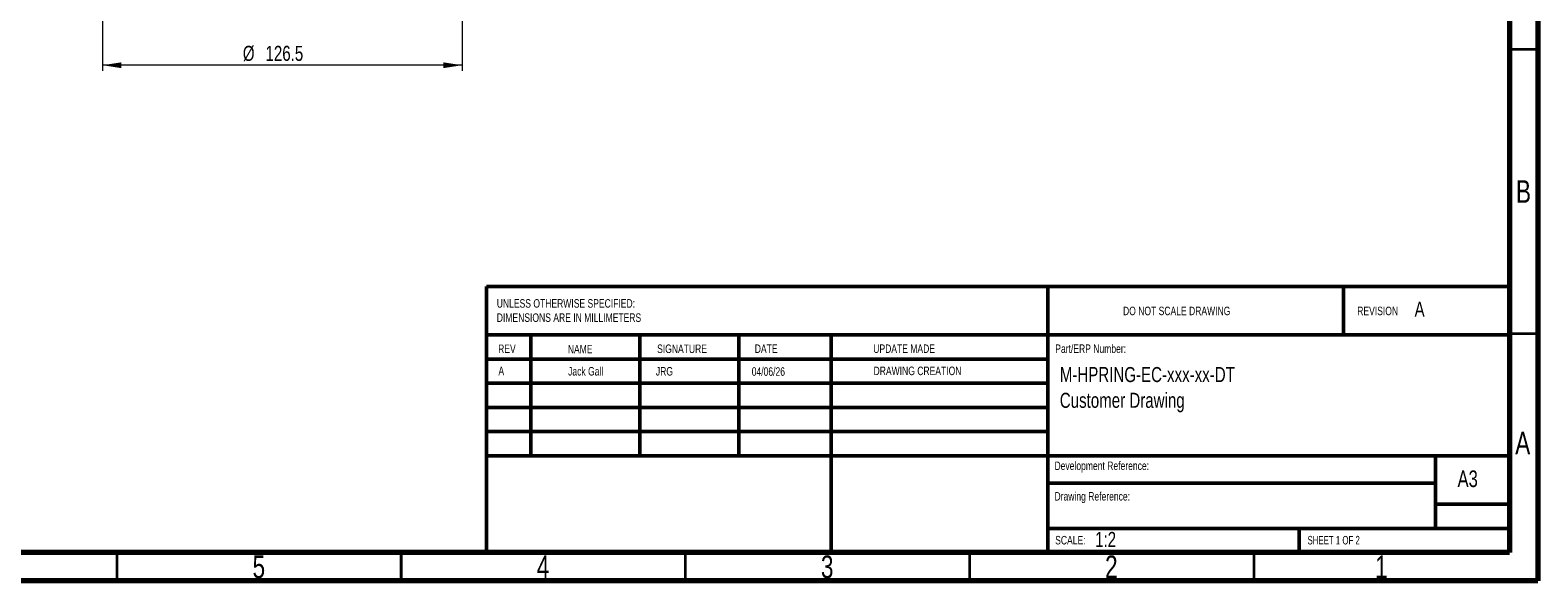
# Model space of a CAD drawing. Header units: millimetres. Extents: x 15 to 415, y 5 to 292.
# Tile 2 of 10: x 150 to 415, y 5 to 102. Entities that reach past the tile are written whole.
import ezdxf

# ---------------------------------------------------------------- set-up
doc = ezdxf.new("R2010")
doc.units = ezdxf.units.MM
doc.styles.add('SLDTEXTSTYLE0', font='TXT', dxfattribs={"width": 0.75})
doc.styles.add('SLDTEXTSTYLE1', font='TXT', dxfattribs={"width": 0.6875})
doc.dimstyles.new('SLDDIMSTYLE1', dxfattribs={"dimtxt": 2.645833, "dimasz": 3.302, "dimexe": 0, "dimexo": 0.0625, "dimgap": 0.661458, "dimtad": 1, "dimdec": 1, "dimlfac": 2, "dimrnd": 1e-09, "dimzin": 12, "dimdsep": 46, "dimtxsty": 'SLDTEXTSTYLE0', "dimsah": 1, "dimcen": 0.09, "dimadec": 0, "dimazin": 3, "dimtfac": 1, "dimtdec": 1, "dimtofl": 0, "dimtmove": 0, "dimatfit": 3, "dimfxl": 1, "dimfrac": 2, "dimtolj": 1, "dimtzin": 12, "dimarcsym": 0})

# ---------------------------------------------------------------- blocks, each defined once
blk = doc.blocks.new('SW_NOTE_0')
at = {"color": 0, "linetype": 'Continuous', "lineweight": 0, "char_height": 2.6458, "attachment_point": 1, "style": 'SLDTEXTSTYLE0'}
for s, insert in [('M-HPRING-EC-xxx-xx-DT', (0, 3.41)), ('Customer Drawing', (0, -1.12))]:
    blk.add_mtext(s, dxfattribs=dict(at, insert=insert))
blk = doc.blocks.new('SW_NOTE_0_2')
at = {"color": 0, "linetype": 'Continuous', "lineweight": 0, "char_height": 1.5, "attachment_point": 1, "style": 'SLDTEXTSTYLE0'}
for s, insert in [('UNLESS OTHERWISE SPECIFIED:', (0, 1.93)), ('DIMENSIONS ARE IN MILLIMETERS', (0, -0.57))]:
    blk.add_mtext(s, dxfattribs=dict(at, insert=insert))
blk = doc.blocks.new('_D_4')
at = {"color": 7, "linetype": 'Continuous', "lineweight": 0}
for p, q in [((162.47, 151.55), (162.47, 94.68)), ((225.72, 151.55), (225.72, 94.68)), ((225.72, 95.68), (162.47, 95.68))]:
    blk.add_line(p, q, dxfattribs=at)
at = {"color": 7, "linetype": 'Continuous', "lineweight": 18}
for points in [[(162.47, 95.68), (165.77, 95.17), (165.77, 96.19)], [(225.72, 95.68), (222.41, 96.19), (222.41, 95.17)]]:
    blk.add_solid(points, dxfattribs=at)
at = {"color": 7, "linetype": 'Continuous', "lineweight": 18, "char_height": 2.646, "attachment_point": 1, "style": 'SLDTEXTSTYLE0'}
for s, insert in [('%%c', (187.14, 99.09)), ('126.5', (191.13, 99.09))]:
    blk.add_mtext(s, dxfattribs=dict(at, insert=insert))

msp = doc.modelspace()

# ---------------------------------------------------------------- linework, layer by layer
at = {"color": 7, "linetype": 'Continuous', "lineweight": 70}
for p, q in [((415, 292), (415, 5)), ((410, 287), (410, 10)), ((410, 10), (20, 10)), ((415, 5), (15, 5))]:
    msp.add_line(p, q, dxfattribs=at)
at = {"color": 7, "linetype": 'Continuous', "lineweight": 35}
for p, q in [((410, 98.5), (415, 98.5)), ((410, 48.5), (415, 48.5)), ((165, 10), (165, 5)), ((215, 5), (215, 10)), ((215, 10), (215, 5)), ((265, 10), (265, 5)), ((315, 10), (315, 5)), ((365, 10), (365, 5))]:
    msp.add_line(p, q, dxfattribs=at)
at = {"color": 7, "linetype": 'Continuous', "lineweight": 50}
for p, q in [((230, 56.766928), (410, 56.766928)), ((230, 56.766928), (230, 10)), ((328.8, 56.766928), (328.8, 10)), ((380.8, 48.25), (380.8, 56.766928)), ((410, 48.25), (230, 48.25)), ((237.8, 48.25), (237.8, 27)), ((256.990952, 48.25), (256.990952, 27)), ((274.398926, 48.25), (274.398926, 27)), ((290.650684, 10), (290.650684, 48.25)), ((328.8, 44), (230, 44)), ((328.8, 39.75), (230, 39.75)), ((328.8, 35.5), (230, 35.5)), ((328.8, 31.25), (230, 31.25)), ((284.6, 27), (230, 27)), ((284.6, 27), (410, 27)), ((397, 14.25), (397, 27)), ((397, 22.182065), (328.8, 22.182065)), ((410, 18.5), (397, 18.5)), ((410, 14.198294), (328.8, 14.198294)), ((373, 10), (373, 14.25))]:
    msp.add_line(p, q, dxfattribs=at)

# ---------------------------------------------------------------- block references
at = {"color": 7, "linetype": 'Continuous', "lineweight": 0}
for name, p in [('SW_NOTE_0_2', (231.82269, 52.610089)), ('SW_NOTE_0', (330.886931, 39.191756))]:
    msp.add_blockref(name, p, dxfattribs=at)

# ---------------------------------------------------------------- texts
for s, insert, char_height, attachment_point, style in [('B', (412.470602, 75.456189), 3.96875, 2, 'SLDTEXTSTYLE0'), ('DO NOT SCALE DRAWING', (342.009655, 53.217477), 1.5, 1, 'SLDTEXTSTYLE0'), ('REVISION', (383.222265, 53.217477), 1.5, 1, 'SLDTEXTSTYLE0'), ('A', (393.310128, 54.100494), 2.645833, 1, 'SLDTEXTSTYLE0'), ('REV', (232.062269, 46.561756), 1.5, 1, 'SLDTEXTSTYLE0'), ('NAME', (244.322239, 46.501483), 1.5, 1, 'SLDTEXTSTYLE0'), ('SIGNATURE', (260.033588, 46.561756), 1.5, 1, 'SLDTEXTSTYLE0'), ('DATE', (277.214702, 46.576179), 1.5, 1, 'SLDTEXTSTYLE0'), ('UPDATE MADE', (298.065442, 46.576179), 1.5, 1, 'SLDTEXTSTYLE0'), ('Part/ERP Number:', (330.090161, 46.576179), 1.5, 1, 'SLDTEXTSTYLE0'), ('A', (232.114948, 42.664773), 1.5, 1, 'SLDTEXTSTYLE0'), ('Jack Gall', (244.374918, 42.6045), 1.5, 1, 'SLDTEXTSTYLE0'), ('JRG', (259.815715, 42.6045), 1.5, 1, 'SLDTEXTSTYLE0'), ('04/06/26', (276.68184, 42.560516), 1.5, 1, 'SLDTEXTSTYLE0'), ('DRAWING CREATION', (298.11812, 42.679196), 1.5, 1, 'SLDTEXTSTYLE0'), ('A', (412.339688, 31.206189), 3.96875, 2, 'SLDTEXTSTYLE0'), ('Development Reference:', (329.953002, 25.986056), 1.5, 1, 'SLDTEXTSTYLE0'), ('A3', (400.871156, 24.406389), 2.9104167, 1, 'SLDTEXTSTYLE0'), ('Drawing Reference:', (329.953002, 20.617695), 1.5, 1, 'SLDTEXTSTYLE0'), ('1:2', (337.098363, 13.601362), 2.6458333, 1, 'SLDTEXTSTYLE0'), ('SCALE:', (330.073966, 12.900087), 1.5, 1, 'SLDTEXTSTYLE0'), ('SHEET 1 OF 2', (374.478294, 12.900087), 1.5, 1, 'SLDTEXTSTYLE1'), ('5', (189.960037, 9.456189), 3.96875, 2, 'SLDTEXTSTYLE0'), ('4', (239.960037, 9.456189), 3.96875, 2, 'SLDTEXTSTYLE0'), ('3', (289.960037, 9.456189), 3.96875, 2, 'SLDTEXTSTYLE0'), ('2', (339.960037, 9.456189), 3.96875, 2, 'SLDTEXTSTYLE0'), ('1', (387.460037, 9.456189), 3.96875, 2, 'SLDTEXTSTYLE0')]:
    msp.add_mtext(s, dxfattribs=dict(at, insert=insert, char_height=char_height, attachment_point=attachment_point, style=style))

# ---------------------------------------------------------------- dimensions: what is measured, and where the dimension line sits
at = {"color": 7, "linetype": 'Continuous', "lineweight": 18}
dim = msp.add_linear_dim(base=(162.46598, 95.681311), p1=(225.71598, 152.549137), p2=(162.46598, 152.549137), text='%%c<>', dimstyle='SLDDIMSTYLE1', dxfattribs=at)
dim.commit()
dim.dimension.update_dxf_attribs({"geometry": '_D_4', "text_midpoint": (193.534343, 95.681311), "dimtype": 160})

doc.saveas('drawing.dxf')
